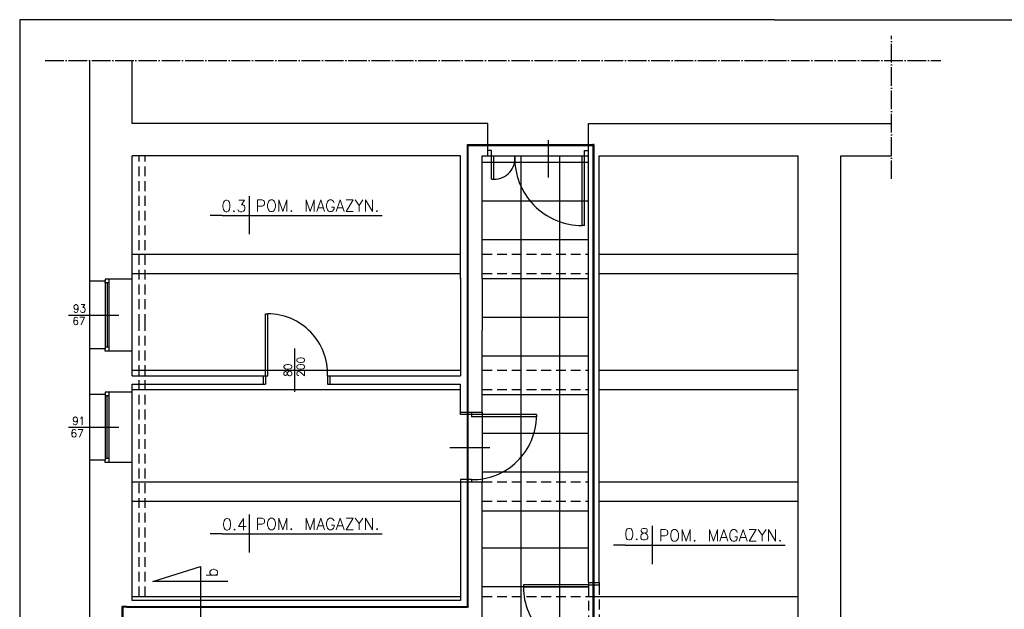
# Model space of a CAD drawing. Header units: millimetres. Extents: x -155361 to 49141, y -33787 to 6941.
# Tile 6 of 44: x -30010 to -28739, y 6176 to 6938. Entities that reach past the tile are written whole.
import ezdxf

# ---------------------------------------------------------------- set-up
doc = ezdxf.new("R2010")
doc.units = ezdxf.units.MM
doc.linetypes.add('ACAD_ISO04W100', pattern=[30, 24, -3, 0, -3])
doc.linetypes.add('DASHED', pattern=[19.05, 12.7, -6.35])
doc.styles.get("Standard").update_dxf_attribs({"font": 'txt.shx'})

msp = doc.modelspace()

# ---------------------------------------------------------------- hatches: boundary and pattern name
h = msp.add_hatch(color=1)
h.paths.add_polyline_path([(-29269.2, 6634.7), (-29269.2, 6776.3), (-29270.2, 6776.3), (-29270.2, 6775.3), (-29270.2, 6634.7)])
h.paths.add_polyline_path([(-29327.8, 6775.3), (-29327.8, 6776.3), (-29406.1, 6776.3), (-29406.1, 6775.3)])
h.paths.add_polyline_path([(-29276.1, 6775.3), (-29276.1, 6776.3), (-29327.8, 6776.3), (-29327.8, 6775.3)])
h.paths.add_polyline_path([(-29406.1, 6775.3), (-29406.1, 6776.3), (-29432.4, 6776.3), (-29432.4, 6775.3)])
h.paths.add_polyline_path([(-29270.2, 6775.3), (-29270.2, 6776.3), (-29276.1, 6776.3), (-29276.1, 6775.3)])
h.paths.add_polyline_path([(-29347.9, 6729.6), (-29307.9, 6729.6), (-29307.9, 6786.2), (-29347.9, 6786.2)], flags=24)
h.paths.add_polyline_path([(-29347.9, 6729.6), (-29307.9, 6729.6), (-29307.9, 6786.2), (-29347.9, 6786.2)], flags=24)
h = msp.add_hatch(color=1)
h.paths.add_polyline_path([(-29431.4, 6634.7), (-29431.4, 6775.3), (-29432.4, 6775.3), (-29432.4, 6634.7)])
h.paths.add_polyline_path([(-29432.4, 6192.9), (-29431.4, 6192.9), (-29431.4, 6315.9), (-29432.4, 6315.9)])
h.paths.add_polyline_path([(-29431.4, 6485), (-29431.4, 6536.8), (-29432.4, 6536.8), (-29432.4, 6485)])
h.paths.add_polyline_path([(-29431.4, 6385.1), (-29431.4, 6427.8), (-29432.4, 6427.8), (-29432.4, 6385.1)])
h.paths.add_polyline_path([(-29432.4, 6343.8), (-29431.4, 6343.8), (-29431.4, 6385.1), (-29432.4, 6385.1)])
h.paths.add_polyline_path([(-29432.4, 6539.8), (-29431.4, 6539.8), (-29431.4, 6571.4), (-29432.4, 6571.4)])
h.paths.add_polyline_path([(-29431.4, 6571.4), (-29431.4, 6602.8), (-29432.4, 6602.8), (-29432.4, 6571.4)])
h.paths.add_polyline_path([(-29432.4, 6430.8), (-29431.4, 6430.8), (-29431.4, 6460), (-29432.4, 6460)])
h.paths.add_polyline_path([(-29432.4, 6609.7), (-29431.4, 6609.7), (-29431.4, 6634.7), (-29432.4, 6634.7)])
h.paths.add_polyline_path([(-29432.4, 6460), (-29431.4, 6460), (-29431.4, 6485), (-29432.4, 6485)])
h.paths.add_polyline_path([(-29431.4, 6315.9), (-29431.4, 6340.8), (-29432.4, 6340.8), (-29432.4, 6315.9)])
h.paths.add_polyline_path([(-29432.4, 6605.8), (-29431.4, 6605.8), (-29431.4, 6609.7), (-29432.4, 6609.7)])
h.paths.add_polyline_path([(-29432.4, 6536.8), (-29431.4, 6536.8), (-29431.4, 6539.8), (-29432.4, 6539.8)])
h.paths.add_polyline_path([(-29432.4, 6602.8), (-29431.4, 6602.8), (-29431.4, 6605.8), (-29432.4, 6605.8)])
h.paths.add_polyline_path([(-29432.4, 6427.8), (-29431.4, 6427.8), (-29431.4, 6430.8), (-29432.4, 6430.8)])
h.paths.add_polyline_path([(-29431.4, 6340.9), (-29431.4, 6343.8), (-29432.4, 6343.8), (-29432.4, 6340.9)])
h.paths.add_polyline_path([(-29446.9, 6591.4), (-29446.9, 6551.4), (-29410.3, 6551.4), (-29410.3, 6591.4)], flags=24)
h.paths.add_polyline_path([(-29446.9, 6591.4), (-29446.9, 6551.4), (-29410.3, 6551.4), (-29410.3, 6591.4)], flags=24)
h.paths.add_polyline_path([(-29440.1, 6455.8), (-29440.1, 6437.8), (-29414.1, 6437.8), (-29414.1, 6455.8)], flags=24)
h.paths.add_polyline_path([(-29445.4, 6405.1), (-29445.4, 6365.1), (-29408.8, 6365.1), (-29408.8, 6405.1)], flags=24)
h.paths.add_polyline_path([(-29445.4, 6405.1), (-29445.4, 6365.1), (-29408.8, 6365.1), (-29408.8, 6405.1)], flags=24)
h = msp.add_hatch(color=1)
h.paths.add_polyline_path([(-29270.2, 6485), (-29269.2, 6485), (-29269.2, 6609.7), (-29270.2, 6609.7)])
h.paths.add_polyline_path([(-29270.2, 6340.9), (-29269.2, 6340.9), (-29269.2, 6460), (-29270.2, 6460)])
h.paths.add_polyline_path([(-29270.2, 6210.8), (-29269.2, 6210.8), (-29269.2, 6315.9), (-29270.2, 6315.9)])
h.paths.add_polyline_path([(-29270.2, 6123.8), (-29269.2, 6123.8), (-29269.2, 6166.2), (-29270.2, 6166.2)])
h.paths.add_polyline_path([(-29270.2, 6167.9), (-29269.2, 6167.9), (-29269.2, 6192.9), (-29270.2, 6192.9)])
h.paths.add_polyline_path([(-29270.2, 6460), (-29269.2, 6460), (-29269.2, 6485), (-29270.2, 6485)])
h.paths.add_polyline_path([(-29270.2, 6609.7), (-29269.2, 6609.7), (-29269.2, 6634.7), (-29270.2, 6634.7)])
h.paths.add_polyline_path([(-29270.2, 6315.9), (-29269.2, 6315.9), (-29269.2, 6340.9), (-29270.2, 6340.9)])
h.paths.add_polyline_path([(-29269.2, 6192.9), (-29269.2, 6207.8), (-29270.2, 6207.8), (-29270.2, 6192.9)])
h.paths.add_polyline_path([(-29270.2, 6207.8), (-29269.2, 6207.8), (-29269.2, 6210.8), (-29270.2, 6210.8)])
h.paths.add_polyline_path([(-29285.1, 6186.2), (-29285.1, 6146.2), (-29248.5, 6146.2), (-29248.5, 6186.2)], flags=9)
h.paths.add_polyline_path([(-29285.1, 6186.2), (-29285.1, 6146.2), (-29248.5, 6146.2), (-29248.5, 6186.2)], flags=24)
h.paths.add_polyline_path([(-29270.2, 6166.2), (-29269.2, 6166.2), (-29269.2, 6167.9), (-29270.2, 6167.9)], flags=0)
for points in [[(-29878, 6180), (-29878, 6180), (-29872, 6180), (-29432.4, 6180), (-29432.4, 6192.9), (-29431.4, 6192.9), (-29431.4, 6180), (-29431.4, 6179), (-29432.4, 6179), (-29872, 6179), (-29878, 6179)], [(-29877, 6011.8), (-29877, 6179), (-29878, 6179), (-29878, 6011.8)]]:
    msp.add_hatch(color=1).paths.add_polyline_path(points)

# ---------------------------------------------------------------- linework, layer by layer
for p, q in [((-29035.7, 6937.7), (-30010.5, 6937.7)), ((-30010.5, 6937.7), (-30010.5, 4376.9)), ((-29035.7, 6937.7), (-28060.8, 6937.7)), ((-29920.1, 5320.7), (-29920.1, 6885)), ((-29865.1, 6803.8), (-29865.1, 6885.2)), ((-29406.1, 6803.8), (-29865.1, 6803.8)), ((-29406.1, 6761.8), (-29406.1, 6803.8)), ((-29276.1, 6761.8), (-29276.1, 6803.8)), ((-29276.1, 6803.8), (-28885.5, 6803.8)), ((-29327.8, 6733.8), (-29327.8, 6782.1)), ((-29401.1, 6768.8), (-29406.1, 6768.8)), ((-29401.1, 6761.8), (-29401.1, 6768.8)), ((-29281.1, 6761.8), (-29281.1, 6768.8)), ((-29281.1, 6768.8), (-29276.1, 6768.8)), ((-29441.1, 6761.8), (-29865.1, 6761.8)), ((-29865.1, 6602.8), (-29865.1, 6761.8)), ((-29441.1, 6605.8), (-29441.1, 6761.8)), ((-29413.1, 6605.8), (-29413.1, 6761.8)), ((-29413.1, 6761.8), (-29406.1, 6761.8)), ((-29276.1, 6753.2), (-29413.1, 6753.2)), ((-29406.1, 6761.8), (-29401.1, 6761.8)), ((-29401.1, 6731.8), (-29401.1, 6761.8)), ((-29401.1, 6761.8), (-29398.1, 6761.8)), ((-29398.1, 6731.8), (-29398.1, 6761.8)), ((-29398.1, 6761.8), (-29276.1, 6761.8)), ((-29363.1, 5144.8), (-29363.1, 6761.8)), ((-29313.1, 5144.8), (-29313.1, 6761.8)), ((-29284.1, 6671.8), (-29284.1, 6761.8)), ((-29284.1, 6761.8), (-29281.1, 6761.8)), ((-29281.1, 6761.8), (-29276.1, 6761.8)), ((-29281.1, 6671.8), (-29281.1, 6761.8)), ((-29276.1, 6210.8), (-29276.1, 6761.8)), ((-29262.1, 6210.8), (-29262.1, 6761.8)), ((-29262.1, 6761.8), (-29005.1, 6761.8)), ((-29005.1, 5924.8), (-29005.1, 6761.8)), ((-28950.1, 6761.8), (-28884.5, 6761.8)), ((-28950.1, 5293.8), (-28950.1, 6761.7)), ((-29401.1, 6731.8), (-29398.1, 6731.8)), ((-29714.3, 6709.8), (-29714.3, 6660.5)), ((-29276.1, 6703.2), (-29413.1, 6703.2)), ((-29749.2, 6684.8), (-29764.4, 6684.8)), ((-29749.2, 6684.8), (-29586.4, 6684.8)), ((-29586.4, 6684.8), (-29542.6, 6684.8)), ((-29281.1, 6671.8), (-29284.1, 6671.8)), ((-29276.1, 6653.2), (-29413.1, 6653.2)), ((-29865.1, 6634.7), (-29441.1, 6634.7)), ((-29262.1, 6634.7), (-29005.1, 6634.7)), ((-29900.1, 6599.8), (-29920.1, 6599.8)), ((-29900.1, 6602.8), (-29900.1, 6599.8)), ((-29895.1, 6602.8), (-29900.1, 6602.8)), ((-29900.1, 6597.8), (-29900.1, 6599.8)), ((-29865.1, 6602.8), (-29895.1, 6602.8)), ((-29895.1, 6509.8), (-29895.1, 6602.8)), ((-29865.1, 6609.7), (-29441.1, 6609.7)), ((-29865.1, 6509.8), (-29865.1, 6602.8)), ((-29441.1, 6602.8), (-29441.1, 6605.8)), ((-29441.1, 6604.3), (-29441.1, 6539.8)), ((-29413.1, 6603.2), (-29413.1, 6605.8)), ((-29276.1, 6603.2), (-29413.1, 6603.2)), ((-29413.1, 6603.2), (-29413.1, 6536.8)), ((-29262.1, 6609.7), (-29005.1, 6609.7)), ((-29895.1, 6597.8), (-29900.1, 6597.8)), ((-29900.1, 6597.8), (-29900.1, 6512.8)), ((-29897.6, 6597.8), (-29897.6, 6514.8)), ((-29947.6, 6556.3), (-29882.6, 6556.3)), ((-29693.1, 6477.8), (-29693.1, 6557.8)), ((-29693.1, 6557.8), (-29690.1, 6557.8)), ((-29690.1, 6477.8), (-29690.1, 6557.8)), ((-29276.1, 6553.2), (-29413.1, 6553.2)), ((-29441.1, 6539.8), (-29441.1, 6536.8)), ((-29441.1, 6536.8), (-29441.1, 6477.8)), ((-29413.1, 6430.8), (-29413.1, 6536.8)), ((-29900.1, 6512.8), (-29920.1, 6512.8)), ((-29895.1, 6514.8), (-29900.1, 6514.8)), ((-29900.1, 6509.8), (-29900.1, 6512.8)), ((-29655.6, 6513.2), (-29655.6, 6457)), ((-29895.1, 6509.8), (-29900.1, 6509.8)), ((-29865.1, 6509.8), (-29895.1, 6509.8)), ((-29865.1, 6477.8), (-29865.1, 6509.8)), ((-29276.1, 6503.2), (-29413.1, 6503.2)), ((-29865.1, 6485), (-29441.1, 6485)), ((-29262.1, 6485), (-29005.1, 6485)), ((-29865.1, 6477.8), (-29693.1, 6477.8)), ((-29696.1, 6477.8), (-29696.1, 6466.8)), ((-29693.1, 6477.8), (-29693.1, 6466.8)), ((-29693.1, 6477.8), (-29690.1, 6477.8)), ((-29613.1, 6477.8), (-29613.1, 6466.8)), ((-29613.1, 6477.8), (-29441.1, 6477.8)), ((-29610.1, 6477.8), (-29610.1, 6466.8)), ((-29865.1, 6456.8), (-29865.1, 6466.8)), ((-29865.1, 6466.8), (-29693.1, 6466.8)), ((-29865.1, 6460), (-29441.1, 6460)), ((-29613.1, 6466.8), (-29441.1, 6466.8)), ((-29441.1, 6430.8), (-29441.1, 6466.8)), ((-29262.1, 6460), (-29005.1, 6460)), ((-29900.1, 6453.8), (-29920.1, 6453.8)), ((-29900.1, 6456.8), (-29900.1, 6453.8)), ((-29895.1, 6456.8), (-29900.1, 6456.8)), ((-29900.1, 6456.8), (-29900.1, 6368.8)), ((-29895.1, 6451.8), (-29900.1, 6451.8)), ((-29897.6, 6370.8), (-29897.6, 6451.8)), ((-29865.1, 6456.8), (-29895.1, 6456.8)), ((-29895.1, 6365.8), (-29895.1, 6456.8)), ((-29865.1, 6365.8), (-29865.1, 6456.8)), ((-29865.1, 6329.8), (-29865.1, 6450.8)), ((-29276.1, 6453.2), (-29413.1, 6453.2)), ((-29441.1, 6430.8), (-29413.1, 6430.8)), ((-29441.1, 6427.8), (-29441.1, 6430.8)), ((-29427.2, 6427.8), (-29441.1, 6427.8)), ((-29427.2, 6430.8), (-29427.2, 6427.8)), ((-29343.2, 6427.8), (-29427.2, 6427.8)), ((-29427.2, 6427.8), (-29427.2, 6424.8)), ((-29343.2, 6424.8), (-29427.2, 6424.8)), ((-29413.1, 6430.8), (-29413.1, 6340.8)), ((-29343.2, 6427.8), (-29343.2, 6424.8)), ((-29947.6, 6411.3), (-29882.6, 6411.3)), ((-29276.1, 6403.2), (-29413.1, 6403.2)), ((-29454.9, 6385.1), (-29403.5, 6385.1)), ((-29895.1, 6370.8), (-29900.1, 6370.8)), ((-29900.1, 6368.8), (-29920.1, 6368.8)), ((-29900.1, 6365.8), (-29900.1, 6368.8)), ((-29895.1, 6365.8), (-29900.1, 6365.8)), ((-29865.1, 6365.8), (-29895.1, 6365.8)), ((-29865.1, 6187.8), (-29865.1, 6365.8)), ((-29276.1, 6353.2), (-29413.1, 6353.2)), ((-29276.1, 6353.2), (-29413.1, 6353.2)), ((-29865.1, 6340.9), (-29441.1, 6340.9)), ((-29427.2, 6343.8), (-29441.1, 6343.8)), ((-29441.1, 6343.8), (-29441.1, 6340.8)), ((-29441.1, 6340.8), (-29413.1, 6340.8)), ((-29441.1, 6340.8), (-29441.1, 6187.8)), ((-29427.2, 6343.8), (-29427.2, 6340.8)), ((-29413.1, 5646.8), (-29413.1, 6340.8)), ((-29262.1, 6340.9), (-29005.1, 6340.9)), ((-29865.1, 6315.9), (-29441.1, 6315.9)), ((-29262.1, 6315.9), (-29005.1, 6315.9)), ((-29714.3, 6298.9), (-29714.3, 6249.6)), ((-29276.1, 6303.2), (-29413.1, 6303.2)), ((-29193.6, 6284), (-29193.6, 6234.7)), ((-29749.2, 6273.9), (-29764.4, 6273.9)), ((-29749.2, 6273.9), (-29586.4, 6273.9)), ((-29586.4, 6273.9), (-29542.6, 6273.9)), ((-29228.6, 6259), (-29243.7, 6259)), ((-29228.6, 6259), (-29065.8, 6259)), ((-29065.8, 6259), (-29021.9, 6259)), ((-29276.1, 6255.2), (-29413.1, 6255.2)), ((-29838.4, 6212.2), (-29776.8, 6231.4)), ((-29776.8, 6231.4), (-29776.8, 6086.4)), ((-29741.9, 6212.2), (-29838.4, 6212.2)), ((-29276.1, 6205.2), (-29413.1, 6205.2)), ((-29276.1, 6207.8), (-29360.1, 6207.8)), ((-29360.1, 6207.8), (-29360.1, 6204.8)), ((-29276.1, 6204.8), (-29360.1, 6204.8)), ((-29276.1, 6210.8), (-29262.1, 6210.8)), ((-29276.1, 6210.8), (-29276.1, 6207.8)), ((-29276.1, 6207.8), (-29262.1, 6207.8)), ((-29276.1, 6207.8), (-29276.1, 6204.8)), ((-29262.1, 6210.8), (-29262.1, 6207.8)), ((-29865.1, 6192.9), (-29441.1, 6192.9)), ((-29276.1, 6192.9), (-29262.1, 6192.9)), ((-29262.1, 6192.9), (-29005.1, 6192.9)), ((-29441.1, 6187.8), (-29865.1, 6187.8))]:
    msp.add_line(p, q)
at = {"linetype": 'ACAD_ISO04W100'}
for p, q in [((-28884.5, 6732), (-28884.5, 6916.9)), ((-29977.6, 6885), (-28821, 6885))]:
    msp.add_line(p, q, dxfattribs=at)
at = {"color": 1}
for p, q in [((-29432.4, 6180), (-29432.4, 6776.3)), ((-29432.4, 6776.3), (-29270.2, 6776.3)), ((-29432.4, 6775.3), (-29270.2, 6775.3)), ((-29431.4, 6180), (-29431.4, 6776.3)), ((-29270.2, 6776.3), (-29270.2, 5422.8)), ((-29269.2, 6776.3), (-29270.2, 6776.3)), ((-29269.2, 6776.3), (-29269.2, 5422.8)), ((-29878, 5283.9), (-29878, 6180)), ((-29872, 6180), (-29878, 6180)), ((-29878, 6180), (-29878, 6180)), ((-29877, 5283.9), (-29877, 6180)), ((-29872, 6180), (-29432.4, 6180)), ((-29431.4, 6180), (-29431.4, 6179)), ((-29872, 6179), (-29878, 6179)), ((-29872, 6179), (-29432.4, 6179)), ((-29431.4, 6179), (-29432.4, 6179))]:
    msp.add_line(p, q, dxfattribs=at)
at = {"linetype": 'DASHED'}
for p, q in [((-29856, 6544.9), (-29856, 6761.8)), ((-29848.3, 6544.9), (-29848.3, 6761.8)), ((-29413.1, 6634.7), (-29276.1, 6634.7)), ((-29413.1, 6609.7), (-29276.1, 6609.7)), ((-29856, 6192.9), (-29856, 6544.9)), ((-29848.3, 6192.9), (-29848.3, 6544.9)), ((-29413.1, 6485), (-29276.1, 6485)), ((-29413.1, 6460), (-29276.1, 6460)), ((-29413.1, 6340.8), (-29276.1, 6340.8)), ((-29413.1, 6315.9), (-29276.1, 6315.9)), ((-29276.1, 6206.3), (-29276.1, 6122.3)), ((-29262.1, 6207.8), (-29262.1, 6122.3)), ((-29413.1, 6192.9), (-29276.1, 6192.9))]:
    msp.add_line(p, q, dxfattribs=at)
for centre, radius, start, end in [((-29397.5, 6758.4), 26.6, 268.7198, 7.3058), ((-29284.1, 6758.8), 87, 178.058, 270), ((-29690.1, 6480.7), 77.1, 357.8106, 90), ((-29425.7, 6426.3), 82.5, 268.9677, 0), ((-29279, 6204.8), 81.1, 180, 272.0833)]:
    msp.add_arc(centre, radius, start, end)

# ---------------------------------------------------------------- texts
at = {"attachment_point": 1}
for s, insert, char_height, width in [('0.3', (-29749.9, 6704.5), 15, 4.284), ('POM. MAGAZYN.', (-29705.9, 6704.9), 15, 198.035), ('93', (-29941.8, 6569.7), 10, 1.831), ('67', (-29942.5, 6553.5), 10, 40.994), ('91', (-29942.9, 6424.6), 10, 10.938), ('67', (-29944.7, 6408.5), 10, 40.994), ('0.4', (-29749.1, 6293.4), 15, 6.327), ('POM. MAGAZYN.', (-29705.9, 6294), 15, 198.035), ('0.8', (-29229.7, 6280.8), 15, 0.857), ('POM. MAGAZYN.', (-29185.3, 6279.1), 15, 198.035)]:
    msp.add_mtext(s, dxfattribs=dict(at, insert=insert, char_height=char_height, width=width))
at = {"insert": (-29669.2, 6476.5), "char_height": 10, "attachment_point": 1, "rotation": 90}
msp.add_mtext('80\\P200', dxfattribs=at)
at = {"insert": (-29769.9, 6217.7), "char_height": 15, "width": 2.3, "attachment_point": 1, "rotation": 90}
msp.add_mtext('b', dxfattribs=at)

doc.saveas('drawing.dxf')
